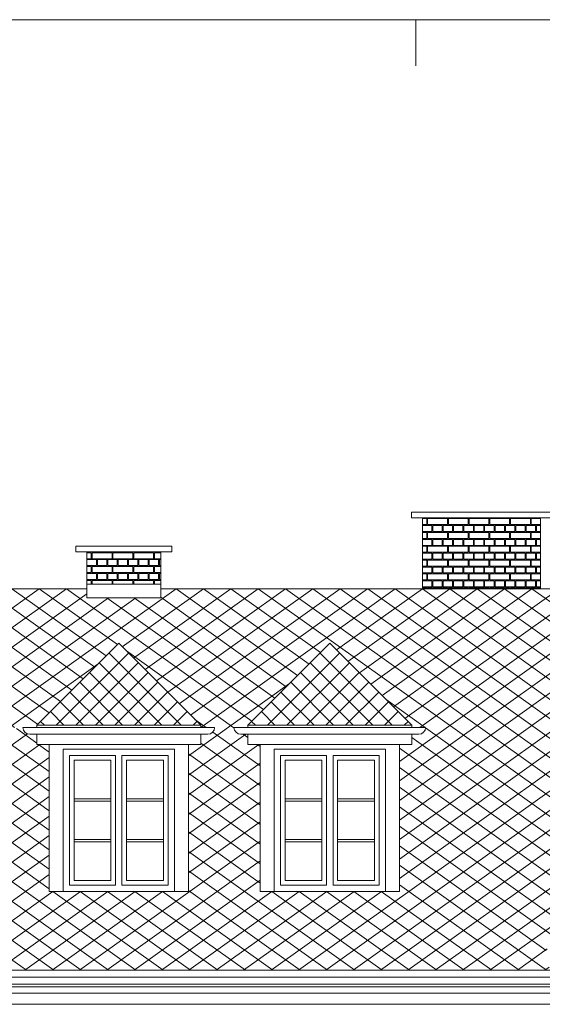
# Model space of a CAD drawing. Extents: x -394022 to -71759, y -12022 to 18278.
# Tile 85 of 91: x -94059 to -88388, y 7588 to 18278. Entities that reach past the tile are written whole.
import ezdxf

# ---------------------------------------------------------------- set-up
doc = ezdxf.new("R2010")
doc.units = 0
doc.header["$MEASUREMENT"] = 0
doc.layers.add('Arch kolorystyka_Nr_Pióra__114', color=7, linetype='Continuous', lineweight=13, true_color=0xf1d696)
doc.layers.add('arch wypelnienia_Nr_Pióra__2', color=7, linetype='Continuous', lineweight=13, true_color=0x7f7f7f)
for name, color, linetype, lineweight in [('ARCH TABELA_Nr_Pióra__21', 7, 'Continuous', 13), ('INWENT DACH_Nr_Pióra__21', 7, 'Continuous', 13), ('INWENT ODWODNIENIE_Nr_Pióra__5', 7, 'Continuous', 13), ('INWENT. OKNA_Nr_Pióra__21', 7, 'Continuous', 13), ('INWENT.ŚCIANY_Nr_Pióra__21', 7, 'Continuous', 13)]:
    doc.layers.add(name, color=color, linetype=linetype, lineweight=lineweight)

# ---------------------------------------------------------------- blocks, each defined once
blk = doc.blocks.new('*X10')
at = {"layer": 'Arch kolorystyka_Nr_Pióra__114', "linetype": 'Continuous'}
for p, q in [((-89642, 12861), (-89689, 12861)), ((-89642, 12796), (-89642, 12861)), ((-89417, 12861), (-89632, 12861)), ((-89632, 12796), (-89632, 12861)), ((-89417, 12796), (-89417, 12861)), ((-89192, 12861), (-89407, 12861)), ((-89407, 12796), (-89407, 12861)), ((-89192, 12796), (-89192, 12861)), ((-88967, 12861), (-89182, 12861)), ((-89182, 12796), (-89182, 12861)), ((-88967, 12796), (-88967, 12861)), ((-88742, 12861), (-88957, 12861)), ((-88957, 12796), (-88957, 12861)), ((-88742, 12796), (-88742, 12861)), ((-88517, 12861), (-88732, 12861)), ((-88732, 12796), (-88732, 12861)), ((-88517, 12796), (-88517, 12861)), ((-88409, 12861), (-88507, 12861)), ((-88507, 12796), (-88507, 12861)), ((-89689, 12796), (-89642, 12796)), ((-89689, 12786), (-89689, 12721)), ((-89689, 12786), (-89586, 12786)), ((-89632, 12796), (-89417, 12796)), ((-89586, 12786), (-89586, 12721)), ((-89576, 12786), (-89576, 12721)), ((-89576, 12786), (-89474, 12786)), ((-89474, 12786), (-89474, 12721)), ((-89464, 12786), (-89464, 12721)), ((-89464, 12786), (-89361, 12786)), ((-89407, 12796), (-89192, 12796)), ((-89361, 12786), (-89361, 12721)), ((-89351, 12786), (-89351, 12721)), ((-89351, 12786), (-89249, 12786)), ((-89249, 12786), (-89249, 12721)), ((-89239, 12786), (-89239, 12721)), ((-89239, 12786), (-89136, 12786)), ((-89182, 12796), (-88967, 12796)), ((-89136, 12786), (-89136, 12721)), ((-89126, 12786), (-89126, 12721)), ((-89126, 12786), (-89024, 12786)), ((-89024, 12786), (-89024, 12721)), ((-89014, 12786), (-89014, 12721)), ((-89014, 12786), (-88911, 12786)), ((-88957, 12796), (-88742, 12796)), ((-88911, 12786), (-88911, 12721)), ((-88901, 12786), (-88901, 12721)), ((-88901, 12786), (-88799, 12786)), ((-88799, 12786), (-88799, 12721)), ((-88789, 12786), (-88789, 12721)), ((-88789, 12786), (-88686, 12786)), ((-88732, 12796), (-88517, 12796)), ((-88686, 12786), (-88686, 12721)), ((-88676, 12786), (-88676, 12721)), ((-88676, 12786), (-88574, 12786)), ((-88574, 12786), (-88574, 12721)), ((-88564, 12786), (-88564, 12721)), ((-88564, 12786), (-88461, 12786)), ((-88507, 12796), (-88409, 12796)), ((-88461, 12786), (-88461, 12721)), ((-88451, 12786), (-88451, 12721)), ((-88451, 12786), (-88409, 12786)), ((-89689, 12721), (-89586, 12721)), ((-89642, 12711), (-89689, 12711)), ((-89689, 12646), (-89642, 12646)), ((-89689, 12636), (-89689, 12571)), ((-89689, 12636), (-89586, 12636)), ((-89642, 12646), (-89642, 12711)), ((-89417, 12711), (-89632, 12711)), ((-89632, 12646), (-89632, 12711)), ((-89632, 12646), (-89417, 12646)), ((-89586, 12636), (-89586, 12571)), ((-89576, 12721), (-89474, 12721)), ((-89576, 12636), (-89576, 12571)), ((-89576, 12636), (-89474, 12636)), ((-89474, 12636), (-89474, 12571)), ((-89464, 12721), (-89361, 12721)), ((-89464, 12636), (-89464, 12571)), ((-89464, 12636), (-89361, 12636)), ((-89417, 12646), (-89417, 12711)), ((-89192, 12711), (-89407, 12711)), ((-89407, 12646), (-89407, 12711)), ((-89407, 12646), (-89192, 12646)), ((-89361, 12636), (-89361, 12571)), ((-89351, 12721), (-89249, 12721)), ((-89351, 12636), (-89351, 12571)), ((-89351, 12636), (-89249, 12636)), ((-89249, 12636), (-89249, 12571)), ((-89239, 12721), (-89136, 12721)), ((-89239, 12636), (-89239, 12571)), ((-89239, 12636), (-89136, 12636)), ((-89192, 12646), (-89192, 12711)), ((-88967, 12711), (-89182, 12711)), ((-89182, 12646), (-89182, 12711)), ((-89182, 12646), (-88967, 12646)), ((-89136, 12636), (-89136, 12571)), ((-89126, 12721), (-89024, 12721)), ((-89126, 12636), (-89126, 12571)), ((-89126, 12636), (-89024, 12636)), ((-89024, 12636), (-89024, 12571)), ((-89014, 12721), (-88911, 12721)), ((-89014, 12636), (-89014, 12571)), ((-89014, 12636), (-88911, 12636)), ((-88967, 12646), (-88967, 12711)), ((-88742, 12711), (-88957, 12711)), ((-88957, 12646), (-88957, 12711)), ((-88957, 12646), (-88742, 12646)), ((-88911, 12636), (-88911, 12571)), ((-88901, 12721), (-88799, 12721)), ((-88901, 12636), (-88901, 12571)), ((-88901, 12636), (-88799, 12636)), ((-88799, 12636), (-88799, 12571)), ((-88789, 12721), (-88686, 12721)), ((-88789, 12636), (-88789, 12571)), ((-88789, 12636), (-88686, 12636)), ((-88742, 12646), (-88742, 12711)), ((-88517, 12711), (-88732, 12711)), ((-88732, 12646), (-88732, 12711)), ((-88732, 12646), (-88517, 12646)), ((-88686, 12636), (-88686, 12571)), ((-88676, 12721), (-88574, 12721)), ((-88676, 12636), (-88676, 12571)), ((-88676, 12636), (-88574, 12636)), ((-88574, 12636), (-88574, 12571)), ((-88564, 12721), (-88461, 12721)), ((-88564, 12636), (-88564, 12571)), ((-88564, 12636), (-88461, 12636)), ((-88517, 12646), (-88517, 12711)), ((-88409, 12711), (-88507, 12711)), ((-88507, 12646), (-88507, 12711)), ((-88507, 12646), (-88409, 12646)), ((-88461, 12636), (-88461, 12571)), ((-88451, 12721), (-88409, 12721)), ((-88451, 12636), (-88451, 12571)), ((-88451, 12636), (-88409, 12636)), ((-89689, 12571), (-89586, 12571)), ((-89642, 12561), (-89689, 12561)), ((-89642, 12496), (-89642, 12561)), ((-89417, 12561), (-89632, 12561)), ((-89632, 12496), (-89632, 12561)), ((-89576, 12571), (-89474, 12571)), ((-89464, 12571), (-89361, 12571)), ((-89417, 12496), (-89417, 12561)), ((-89192, 12561), (-89407, 12561)), ((-89407, 12496), (-89407, 12561)), ((-89351, 12571), (-89249, 12571)), ((-89239, 12571), (-89136, 12571)), ((-89192, 12496), (-89192, 12561)), ((-88967, 12561), (-89182, 12561)), ((-89182, 12496), (-89182, 12561)), ((-89126, 12571), (-89024, 12571)), ((-89014, 12571), (-88911, 12571)), ((-88967, 12496), (-88967, 12561)), ((-88742, 12561), (-88957, 12561)), ((-88957, 12496), (-88957, 12561)), ((-88901, 12571), (-88799, 12571)), ((-88789, 12571), (-88686, 12571)), ((-88742, 12496), (-88742, 12561)), ((-88517, 12561), (-88732, 12561)), ((-88732, 12496), (-88732, 12561)), ((-88676, 12571), (-88574, 12571)), ((-88564, 12571), (-88461, 12571)), ((-88517, 12496), (-88517, 12561)), ((-88409, 12561), (-88507, 12561)), ((-88507, 12496), (-88507, 12561)), ((-88451, 12571), (-88409, 12571)), ((-89689, 12496), (-89642, 12496)), ((-89689, 12486), (-89689, 12421)), ((-89689, 12486), (-89586, 12486)), ((-89689, 12421), (-89586, 12421)), ((-89642, 12411), (-89689, 12411)), ((-89642, 12346), (-89642, 12411)), ((-89632, 12496), (-89417, 12496)), ((-89417, 12411), (-89632, 12411)), ((-89632, 12346), (-89632, 12411)), ((-89586, 12486), (-89586, 12421)), ((-89576, 12486), (-89576, 12421)), ((-89576, 12486), (-89474, 12486)), ((-89576, 12421), (-89474, 12421)), ((-89474, 12486), (-89474, 12421)), ((-89464, 12486), (-89464, 12421)), ((-89464, 12486), (-89361, 12486)), ((-89464, 12421), (-89361, 12421)), ((-89417, 12346), (-89417, 12411)), ((-89407, 12496), (-89192, 12496)), ((-89192, 12411), (-89407, 12411)), ((-89407, 12346), (-89407, 12411)), ((-89361, 12486), (-89361, 12421)), ((-89351, 12486), (-89351, 12421)), ((-89351, 12486), (-89249, 12486)), ((-89351, 12421), (-89249, 12421)), ((-89249, 12486), (-89249, 12421)), ((-89239, 12486), (-89239, 12421)), ((-89239, 12486), (-89136, 12486)), ((-89239, 12421), (-89136, 12421)), ((-89192, 12346), (-89192, 12411)), ((-89182, 12496), (-88967, 12496)), ((-88967, 12411), (-89182, 12411)), ((-89182, 12346), (-89182, 12411)), ((-89136, 12486), (-89136, 12421)), ((-89126, 12486), (-89126, 12421)), ((-89126, 12486), (-89024, 12486)), ((-89126, 12421), (-89024, 12421)), ((-89024, 12486), (-89024, 12421)), ((-89014, 12486), (-89014, 12421)), ((-89014, 12486), (-88911, 12486)), ((-89014, 12421), (-88911, 12421)), ((-88967, 12346), (-88967, 12411)), ((-88957, 12496), (-88742, 12496)), ((-88742, 12411), (-88957, 12411)), ((-88957, 12346), (-88957, 12411)), ((-88911, 12486), (-88911, 12421)), ((-88901, 12486), (-88901, 12421)), ((-88901, 12486), (-88799, 12486)), ((-88901, 12421), (-88799, 12421)), ((-88799, 12486), (-88799, 12421)), ((-88789, 12486), (-88789, 12421)), ((-88789, 12486), (-88686, 12486)), ((-88789, 12421), (-88686, 12421)), ((-88742, 12346), (-88742, 12411)), ((-88732, 12496), (-88517, 12496)), ((-88517, 12411), (-88732, 12411)), ((-88732, 12346), (-88732, 12411)), ((-88686, 12486), (-88686, 12421)), ((-88676, 12486), (-88676, 12421)), ((-88676, 12486), (-88574, 12486)), ((-88676, 12421), (-88574, 12421)), ((-88574, 12486), (-88574, 12421)), ((-88564, 12486), (-88564, 12421)), ((-88564, 12486), (-88461, 12486)), ((-88564, 12421), (-88461, 12421)), ((-88517, 12346), (-88517, 12411)), ((-88507, 12496), (-88409, 12496)), ((-88409, 12411), (-88507, 12411)), ((-88507, 12346), (-88507, 12411)), ((-88461, 12486), (-88461, 12421)), ((-88451, 12486), (-88451, 12421)), ((-88451, 12486), (-88409, 12486)), ((-88451, 12421), (-88409, 12421)), ((-89689, 12346), (-89642, 12346)), ((-89689, 12336), (-89689, 12271)), ((-89689, 12336), (-89586, 12336)), ((-89632, 12346), (-89417, 12346)), ((-89586, 12336), (-89586, 12271)), ((-89576, 12336), (-89576, 12271)), ((-89576, 12336), (-89474, 12336)), ((-89474, 12336), (-89474, 12271)), ((-89464, 12336), (-89464, 12271)), ((-89464, 12336), (-89361, 12336)), ((-89407, 12346), (-89192, 12346)), ((-89361, 12336), (-89361, 12271)), ((-89351, 12336), (-89351, 12271)), ((-89351, 12336), (-89249, 12336)), ((-89249, 12336), (-89249, 12271)), ((-89239, 12336), (-89239, 12271)), ((-89239, 12336), (-89136, 12336)), ((-89182, 12346), (-88967, 12346)), ((-89136, 12336), (-89136, 12271)), ((-89126, 12336), (-89126, 12271)), ((-89126, 12336), (-89024, 12336)), ((-89024, 12336), (-89024, 12271)), ((-89014, 12336), (-89014, 12271)), ((-89014, 12336), (-88911, 12336)), ((-88957, 12346), (-88742, 12346)), ((-88911, 12336), (-88911, 12271)), ((-88901, 12336), (-88901, 12271)), ((-88901, 12336), (-88799, 12336)), ((-88799, 12336), (-88799, 12271)), ((-88789, 12336), (-88789, 12271)), ((-88789, 12336), (-88686, 12336)), ((-88732, 12346), (-88517, 12346)), ((-88686, 12336), (-88686, 12271)), ((-88676, 12336), (-88676, 12271)), ((-88676, 12336), (-88574, 12336)), ((-88574, 12336), (-88574, 12271)), ((-88564, 12336), (-88564, 12271)), ((-88564, 12336), (-88461, 12336)), ((-88507, 12346), (-88409, 12346)), ((-88461, 12336), (-88461, 12271)), ((-88451, 12336), (-88451, 12271)), ((-88451, 12336), (-88409, 12336)), ((-89689, 12271), (-89586, 12271)), ((-89642, 12261), (-89689, 12261)), ((-89689, 12196), (-89642, 12196)), ((-89642, 12196), (-89642, 12261)), ((-89417, 12261), (-89632, 12261)), ((-89632, 12196), (-89632, 12261)), ((-89632, 12196), (-89417, 12196)), ((-89576, 12271), (-89474, 12271)), ((-89464, 12271), (-89361, 12271)), ((-89417, 12196), (-89417, 12261)), ((-89192, 12261), (-89407, 12261)), ((-89407, 12196), (-89407, 12261)), ((-89407, 12196), (-89192, 12196)), ((-89351, 12271), (-89249, 12271)), ((-89239, 12271), (-89136, 12271)), ((-89192, 12196), (-89192, 12261)), ((-88967, 12261), (-89182, 12261)), ((-89182, 12196), (-89182, 12261)), ((-89182, 12196), (-88967, 12196)), ((-89126, 12271), (-89024, 12271)), ((-89014, 12271), (-88911, 12271)), ((-88967, 12196), (-88967, 12261)), ((-88742, 12261), (-88957, 12261)), ((-88957, 12196), (-88957, 12261)), ((-88957, 12196), (-88742, 12196)), ((-88901, 12271), (-88799, 12271)), ((-88789, 12271), (-88686, 12271)), ((-88742, 12196), (-88742, 12261)), ((-88517, 12261), (-88732, 12261)), ((-88732, 12196), (-88732, 12261)), ((-88732, 12196), (-88517, 12196)), ((-88676, 12271), (-88574, 12271)), ((-88564, 12271), (-88461, 12271)), ((-88517, 12196), (-88517, 12261)), ((-88409, 12261), (-88507, 12261)), ((-88507, 12196), (-88507, 12261)), ((-88507, 12196), (-88409, 12196)), ((-88451, 12271), (-88409, 12271)), ((-89689, 12186), (-89689, 12121)), ((-89689, 12186), (-89586, 12186)), ((-89689, 12121), (-89586, 12121)), ((-89642, 12111), (-89689, 12111)), ((-89642, 12101), (-89642, 12111)), ((-89417, 12111), (-89632, 12111)), ((-89632, 12101), (-89632, 12111)), ((-89586, 12186), (-89586, 12121)), ((-89576, 12186), (-89576, 12121)), ((-89576, 12186), (-89474, 12186)), ((-89576, 12121), (-89474, 12121)), ((-89474, 12186), (-89474, 12121)), ((-89464, 12186), (-89464, 12121)), ((-89464, 12186), (-89361, 12186)), ((-89464, 12121), (-89361, 12121)), ((-89417, 12101), (-89417, 12111)), ((-89192, 12111), (-89407, 12111)), ((-89407, 12101), (-89407, 12111)), ((-89361, 12186), (-89361, 12121)), ((-89351, 12186), (-89351, 12121)), ((-89351, 12186), (-89249, 12186)), ((-89351, 12121), (-89249, 12121)), ((-89249, 12186), (-89249, 12121)), ((-89239, 12186), (-89239, 12121)), ((-89239, 12186), (-89136, 12186)), ((-89239, 12121), (-89136, 12121)), ((-89192, 12101), (-89192, 12111)), ((-88967, 12111), (-89182, 12111)), ((-89182, 12101), (-89182, 12111)), ((-89136, 12186), (-89136, 12121)), ((-89126, 12186), (-89126, 12121)), ((-89126, 12186), (-89024, 12186)), ((-89126, 12121), (-89024, 12121)), ((-89024, 12186), (-89024, 12121)), ((-89014, 12186), (-89014, 12121)), ((-89014, 12186), (-88911, 12186)), ((-89014, 12121), (-88911, 12121)), ((-88967, 12101), (-88967, 12111)), ((-88742, 12111), (-88957, 12111)), ((-88957, 12101), (-88957, 12111)), ((-88911, 12186), (-88911, 12121)), ((-88901, 12186), (-88901, 12121)), ((-88901, 12186), (-88799, 12186)), ((-88901, 12121), (-88799, 12121)), ((-88799, 12186), (-88799, 12121)), ((-88789, 12186), (-88789, 12121)), ((-88789, 12186), (-88686, 12186)), ((-88789, 12121), (-88686, 12121)), ((-88742, 12101), (-88742, 12111)), ((-88517, 12111), (-88732, 12111)), ((-88732, 12101), (-88732, 12111)), ((-88686, 12186), (-88686, 12121)), ((-88676, 12186), (-88676, 12121)), ((-88676, 12186), (-88574, 12186)), ((-88676, 12121), (-88574, 12121)), ((-88574, 12186), (-88574, 12121)), ((-88564, 12186), (-88564, 12121)), ((-88564, 12186), (-88461, 12186)), ((-88564, 12121), (-88461, 12121)), ((-88517, 12101), (-88517, 12111)), ((-88409, 12111), (-88507, 12111)), ((-88507, 12101), (-88507, 12111)), ((-88461, 12186), (-88461, 12121)), ((-88451, 12186), (-88451, 12121)), ((-88451, 12186), (-88409, 12186)), ((-88451, 12121), (-88409, 12121))]:
    blk.add_line(p, q, dxfattribs=at)
blk = doc.blocks.new('Wypełnienie_5')
at = {"layer": 'Arch kolorystyka_Nr_Pióra__114', "linetype": 'Continuous'}
blk.add_blockref('*X10', (0, 0), dxfattribs=at)
blk = doc.blocks.new('*X14')
at = {"layer": 'Arch kolorystyka_Nr_Pióra__114', "linetype": 'Continuous'}
for p, q in [((-93282, 12491), (-93329, 12491)), ((-93329, 12426), (-93282, 12426)), ((-93329, 12416), (-93329, 12351)), ((-93329, 12416), (-93226, 12416)), ((-93282, 12426), (-93282, 12491)), ((-93057, 12491), (-93272, 12491)), ((-93272, 12426), (-93272, 12491)), ((-93272, 12426), (-93057, 12426)), ((-93226, 12416), (-93226, 12351)), ((-93216, 12416), (-93216, 12351)), ((-93216, 12416), (-93114, 12416)), ((-93114, 12416), (-93114, 12351)), ((-93104, 12416), (-93104, 12351)), ((-93104, 12416), (-93001, 12416)), ((-93057, 12426), (-93057, 12491)), ((-92832, 12491), (-93047, 12491)), ((-93047, 12426), (-93047, 12491)), ((-93047, 12426), (-92832, 12426)), ((-93001, 12416), (-93001, 12351)), ((-92991, 12416), (-92991, 12351)), ((-92991, 12416), (-92889, 12416)), ((-92889, 12416), (-92889, 12351)), ((-92879, 12416), (-92879, 12351)), ((-92879, 12416), (-92776, 12416)), ((-92832, 12426), (-92832, 12491)), ((-92607, 12491), (-92822, 12491)), ((-92822, 12426), (-92822, 12491)), ((-92822, 12426), (-92607, 12426)), ((-92776, 12416), (-92776, 12351)), ((-92766, 12416), (-92766, 12351)), ((-92766, 12416), (-92664, 12416)), ((-92664, 12416), (-92664, 12351)), ((-92654, 12416), (-92654, 12351)), ((-92654, 12416), (-92551, 12416)), ((-92607, 12426), (-92607, 12491)), ((-92529, 12491), (-92597, 12491)), ((-92597, 12426), (-92597, 12491)), ((-92597, 12426), (-92529, 12426)), ((-92551, 12416), (-92551, 12351)), ((-92541, 12416), (-92541, 12351)), ((-92541, 12416), (-92529, 12416)), ((-93329, 12351), (-93226, 12351)), ((-93282, 12341), (-93329, 12341)), ((-93282, 12276), (-93282, 12341)), ((-93057, 12341), (-93272, 12341)), ((-93272, 12276), (-93272, 12341)), ((-93216, 12351), (-93114, 12351)), ((-93104, 12351), (-93001, 12351)), ((-93057, 12276), (-93057, 12341)), ((-92832, 12341), (-93047, 12341)), ((-93047, 12276), (-93047, 12341)), ((-92991, 12351), (-92889, 12351)), ((-92879, 12351), (-92776, 12351)), ((-92832, 12276), (-92832, 12341)), ((-92607, 12341), (-92822, 12341)), ((-92822, 12276), (-92822, 12341)), ((-92766, 12351), (-92664, 12351)), ((-92654, 12351), (-92551, 12351)), ((-92607, 12276), (-92607, 12341)), ((-92529, 12341), (-92597, 12341)), ((-92597, 12276), (-92597, 12341)), ((-92541, 12351), (-92529, 12351)), ((-93329, 12276), (-93282, 12276)), ((-93329, 12266), (-93329, 12201)), ((-93329, 12266), (-93226, 12266)), ((-93329, 12201), (-93226, 12201)), ((-93282, 12191), (-93329, 12191)), ((-93282, 12151), (-93282, 12191)), ((-93272, 12276), (-93057, 12276)), ((-93057, 12191), (-93272, 12191)), ((-93272, 12151), (-93272, 12191)), ((-93226, 12266), (-93226, 12201)), ((-93216, 12266), (-93216, 12201)), ((-93216, 12266), (-93114, 12266)), ((-93216, 12201), (-93114, 12201)), ((-93114, 12266), (-93114, 12201)), ((-93104, 12266), (-93104, 12201)), ((-93104, 12266), (-93001, 12266)), ((-93104, 12201), (-93001, 12201)), ((-93057, 12151), (-93057, 12191)), ((-93047, 12276), (-92832, 12276)), ((-92832, 12191), (-93047, 12191)), ((-93047, 12151), (-93047, 12191)), ((-93001, 12266), (-93001, 12201)), ((-92991, 12266), (-92991, 12201)), ((-92991, 12266), (-92889, 12266)), ((-92991, 12201), (-92889, 12201)), ((-92889, 12266), (-92889, 12201)), ((-92879, 12266), (-92879, 12201)), ((-92879, 12266), (-92776, 12266)), ((-92879, 12201), (-92776, 12201)), ((-92832, 12151), (-92832, 12191)), ((-92822, 12276), (-92607, 12276)), ((-92607, 12191), (-92822, 12191)), ((-92822, 12151), (-92822, 12191)), ((-92776, 12266), (-92776, 12201)), ((-92766, 12266), (-92766, 12201)), ((-92766, 12266), (-92664, 12266)), ((-92766, 12201), (-92664, 12201)), ((-92664, 12266), (-92664, 12201)), ((-92654, 12266), (-92654, 12201)), ((-92654, 12266), (-92551, 12266)), ((-92654, 12201), (-92551, 12201)), ((-92607, 12151), (-92607, 12191)), ((-92597, 12276), (-92529, 12276)), ((-92529, 12191), (-92597, 12191)), ((-92597, 12151), (-92597, 12191)), ((-92551, 12266), (-92551, 12201)), ((-92541, 12266), (-92541, 12201)), ((-92541, 12266), (-92529, 12266)), ((-92541, 12201), (-92529, 12201))]:
    blk.add_line(p, q, dxfattribs=at)
blk = doc.blocks.new('Wypełnienie_7')
at = {"layer": 'Arch kolorystyka_Nr_Pióra__114', "linetype": 'Continuous'}
blk.add_blockref('*X14', (0, 0), dxfattribs=at)

msp = doc.modelspace()

# ---------------------------------------------------------------- hatches: boundary and pattern name
at = {"layer": 'arch wypelnienia_Nr_Pióra__2', "linetype": 'Continuous'}
h = msp.add_hatch(dxfattribs=at)
h.set_pattern_fill('Concrete_Block', color=256, style=0, pattern_type=2)
h.set_pattern_definition([(35.5377, (-95628.74, 12100.65), (-148.4924, 106.066), []), (144.4623, (-95628.74, 12100.65), (148.4924, 106.066), [])])
h.paths.add_polyline_path([(-106568.7, 12100.6), (-106568.7, 11203.2), (-106263.7, 11508.2), (-105373.7, 10618.2), (-105373.7, 10594.7), (-105223.7, 10594.7, -0.4118753), (-105298.7, 10520.3), (-105373.7, 10520.3), (-105373.7, 10408.2), (-105508.7, 10408.2), (-105508.7, 9324.8), (-104758.7, 8894.3), (-104758.7, 10408.2), (-104893.7, 10408.2), (-104893.7, 10520.3), (-104968.7, 10520.3, -0.4118753), (-105043.7, 10594.7), (-104893.7, 10594.7), (-104893.7, 10595.3), (-104893.7, 10618.2), (-104003.7, 11508.2), (-103113.7, 10618.2), (-103113.7, 10595.3), (-102963.7, 10595.3, -0.4142136), (-103038.7, 10520.3), (-103113.7, 10520.3), (-103113.7, 10408.2), (-103248.7, 10408.2), (-103248.7, 8813.2), (-104617.4, 8813.2), (-104608.7, 8808.2), (-99138.7, 8808.2), (-99138.7, 8778.2), (-99168.7, 8778.2), (-99168.7, 8708.2), (-99268.7, 8708.2), (-99268.7, 8588.2), (-99368.7, 8588.2), (-99368.7, 8488.2), (-99468.7, 8488.2), (-99468.7, 7957.6), (-88298.7, 7957.6), (-88298.7, 7993.2), (-88318.7, 7993.2), (-88318.7, 8023.2), (-88338.7, 8023.2), (-88338.7, 8053.2), (-88358.7, 8053.2), (-88358.7, 8075), (-88367.1, 8075), (-88367.1, 8145.4), (-87898.7, 8765), (-87898.7, 10653.2), (-88098.7, 10653.2), (-88098.7, 10793.4), (-88173.7, 10793.4, -0.4062368), (-88248.7, 10868.4), (-88098.7, 10869), (-86394.4, 12100.6), (-86948.7, 12100.6), (-86948.7, 11774.4), (-88138.7, 11774.4), (-88138.7, 12100.6), (-92528.7, 12100.6), (-92528.7, 12000.6), (-93328.7, 12000.6), (-93328.7, 12100.6), (-95628.7, 12100.6), (-95628.7, 11013.2), (-95133.7, 11508.2), (-94243.7, 10618.2), (-94243.7, 10594.7), (-94093.7, 10595.3, -0.4142136), (-94168.7, 10520.3), (-94243.7, 10520.3), (-94243.7, 10408.2), (-94378.7, 10408.2), (-94378.7, 8813.2), (-95888.7, 8813.2), (-95888.7, 10408.2), (-96023.7, 10408.2), (-96023.7, 10520.3), (-96098.7, 10520.3, -0.4118753), (-96173.7, 10594.7), (-96023.7, 10594.7), (-96023.7, 10595.3), (-96023.7, 10618.2), (-95703.8, 10938.1), (-96268.7, 10938.1), (-96268.7, 12100.6)], flags=0)
h.paths.add_polyline_path([(-91658.7, 10520.3, -0.4118753), (-91733.7, 10594.7), (-91583.7, 10594.7), (-91583.7, 10618.2), (-90693.7, 11508.2), (-89803.7, 10618.2), (-89803.7, 10594.7), (-89653.7, 10594.7, -0.4118753), (-89728.7, 10520.3), (-89803.7, 10520.3), (-89803.7, 10408.2), (-89938.7, 10408.2), (-89938.7, 8813.2), (-90088.7, 8813.2), (-91298.7, 8813.2), (-91448.7, 8813.2), (-91448.7, 10408.2), (-91583.7, 10408.2), (-91583.7, 10520.3)], flags=0)
h.paths.add_polyline_path([(-93948.7, 10520.3, -0.4118753), (-94023.7, 10594.7), (-93873.7, 10594.7), (-93873.7, 10618.2), (-92983.7, 11508.2), (-92093.7, 10618.2), (-92093.7, 10594.7), (-91943.7, 10594.7, -0.4118753), (-92018.7, 10520.3), (-92093.7, 10520.3), (-92093.7, 10408.2), (-92228.7, 10408.2), (-92228.7, 8813.2), (-92378.7, 8813.2), (-93588.7, 8813.2), (-93738.7, 8813.2), (-93738.7, 10408.2), (-93873.7, 10408.2), (-93873.7, 10520.3)], flags=0)
h.paths.add_polyline_path([(-98743.7, 10594.7), (-98593.7, 10594.7), (-98593.7, 10595.3), (-98593.7, 10618.2), (-97703.7, 11508.2), (-96813.7, 10618.2), (-96813.7, 10595.3), (-96663.7, 10595.3, -0.4142136), (-96738.7, 10520.3), (-96813.7, 10520.3), (-96813.7, 10408.2), (-96948.7, 10408.2), (-96948.7, 8813.2), (-98458.7, 8813.2), (-98458.7, 10408.2), (-98593.7, 10408.2), (-98593.7, 10520.3), (-98668.7, 10520.3, -0.4118753)], flags=0)
h.paths.add_polyline_path([(-102778.7, 10520.3, -0.4118753), (-102853.7, 10594.7), (-102703.7, 10594.7), (-102703.7, 10595.3), (-102703.7, 10618.2), (-101813.7, 11508.2), (-100923.7, 10618.2), (-100923.7, 10595.3), (-100773.7, 10595.3, -0.4142136), (-100848.7, 10520.3), (-100923.7, 10520.3), (-100923.7, 10408.2), (-101058.7, 10408.2), (-101058.7, 8813.2), (-102568.7, 8813.2), (-102568.7, 10408.2), (-102703.7, 10408.2), (-102703.7, 10520.3)], flags=0)
h = msp.add_hatch(dxfattribs=at)
h.set_pattern_fill('Concrete_Block', color=256, style=0, pattern_type=2)
h.set_pattern_definition([(45, (-92983.74, 11508.18), (-106.066, 106.066), []), (135, (-92983.74, 11508.18), (106.066, 106.066), [])])
h.paths.add_polyline_path([(-92093.7, 10618.2), (-92983.7, 11508.2), (-93873.7, 10618.2)], flags=0)
h = msp.add_hatch(dxfattribs=at)
h.set_pattern_fill('Concrete_Block', color=256, style=0, pattern_type=2)
h.set_pattern_definition([(45, (-90693.74, 11508.18), (-106.066, 106.066), []), (135, (-90693.74, 11508.18), (106.066, 106.066), [])])
h.paths.add_polyline_path([(-89803.7, 10618.2), (-90693.7, 11508.2), (-91583.7, 10618.2)], flags=0)

# ---------------------------------------------------------------- linework, layer by layer
at = {"layer": 'ARCH TABELA_Nr_Pióra__21', "linetype": 'Continuous'}
for p, q in [((-128758.7, 18278.4), (-71758.7, 18278.4)), ((-89758.7, 17778.4), (-89758.7, 18278.4)), ((-89758.7, 17778.4), (-89758.7, 18278.4)), ((-89758.7, 17778.4), (-89758.7, 18278.4))]:
    msp.add_line(p, q, dxfattribs=at)
at = {"layer": 'INWENT DACH_Nr_Pióra__21', "linetype": 'Continuous'}
for p, q in [((-89808.7, 12930.6), (-89808.7, 12870.6)), ((-89808.7, 12930.6), (-88288.7, 12930.6)), ((-89808.7, 12870.6), (-88288.7, 12870.6)), ((-95628.7, 12100.6), (-93328.7, 12100.6)), ((-92528.7, 12100.6), (-88138.7, 12100.6)), ((-93873.7, 10618.2), (-92983.7, 11508.2)), ((-92093.7, 10618.2), (-92983.7, 11508.2)), ((-91583.7, 10618.2), (-90693.7, 11508.2)), ((-89803.7, 10618.2), (-90693.7, 11508.2)), ((-93873.7, 10618.2), (-92093.7, 10618.2)), ((-93873.7, 10594.7), (-93873.7, 10618.2)), ((-92093.7, 10594.7), (-92093.7, 10618.2)), ((-91583.7, 10618.2), (-89803.7, 10618.2)), ((-91583.7, 10594.7), (-91583.7, 10618.2)), ((-89803.7, 10594.7), (-89803.7, 10618.2)), ((-93873.7, 10408.2), (-93873.7, 10520.3)), ((-92093.7, 10408.2), (-92093.7, 10520.3)), ((-91583.7, 10408.2), (-91583.7, 10520.3)), ((-89803.7, 10408.2), (-89803.7, 10520.3)), ((-93873.7, 10408.2), (-92093.7, 10408.2)), ((-91583.7, 10408.2), (-89803.7, 10408.2))]:
    msp.add_line(p, q, dxfattribs=at)
at = {"layer": 'INWENT ODWODNIENIE_Nr_Pióra__5', "linetype": 'Continuous'}
for p, q in [((-94023.7, 10594.7), (-91943.7, 10594.7)), ((-91733.7, 10594.7), (-89653.7, 10594.7)), ((-92018.7, 10520.3), (-93948.7, 10520.3)), ((-89728.7, 10520.3), (-91658.7, 10520.3)), ((-99468.7, 7957.6), (-88298.7, 7957.6)), ((-99333.7, 7882.6), (-88298.7, 7882.6))]:
    msp.add_line(p, q, dxfattribs=at)
for centre, start, end in [((-93948.7, 10595.3), 180.45779, 270), ((-92018.7, 10595.3), 270, 0), ((-91658.7, 10595.3), 180.45779, 270), ((-89728.7, 10595.3), 270, 0)]:
    msp.add_arc(centre, 75, start, end, dxfattribs=at)
at = {"layer": 'INWENT. OKNA_Nr_Pióra__21', "linetype": 'Continuous'}
for p, q in [((-93518.7, 10288.2), (-93018.7, 10288.2)), ((-93518.7, 8883.2), (-93518.7, 10288.2)), ((-93018.7, 8883.2), (-93018.7, 10288.2)), ((-92948.7, 8883.2), (-92948.7, 10288.2)), ((-92948.7, 10288.2), (-92448.7, 10288.2)), ((-92448.7, 8883.2), (-92448.7, 10288.2)), ((-91228.7, 10288.2), (-90728.7, 10288.2)), ((-91228.7, 8883.2), (-91228.7, 10288.2)), ((-90728.7, 8883.2), (-90728.7, 10288.2)), ((-90658.7, 8883.2), (-90658.7, 10288.2)), ((-90658.7, 10288.2), (-90158.7, 10288.2)), ((-90158.7, 8883.2), (-90158.7, 10288.2)), ((-93468.7, 10238.2), (-93068.7, 10238.2)), ((-93468.7, 8933.2), (-93468.7, 10238.2)), ((-93068.7, 8933.2), (-93068.7, 10238.2)), ((-92898.7, 10238.2), (-92498.7, 10238.2)), ((-92898.7, 8933.2), (-92898.7, 10238.2)), ((-92498.7, 8933.2), (-92498.7, 10238.2)), ((-91178.7, 10238.2), (-90778.7, 10238.2)), ((-91178.7, 8933.2), (-91178.7, 10238.2)), ((-90778.7, 8933.2), (-90778.7, 10238.2)), ((-90608.7, 10238.2), (-90208.7, 10238.2)), ((-90608.7, 8933.2), (-90608.7, 10238.2)), ((-90208.7, 8933.2), (-90208.7, 10238.2)), ((-93468.7, 9820.6), (-93068.7, 9820.6)), ((-93468.7, 9794.6), (-93068.7, 9794.6)), ((-92898.7, 9820.6), (-92498.7, 9820.6)), ((-92898.7, 9794.6), (-92498.7, 9794.6)), ((-91178.7, 9820.6), (-90778.7, 9820.6)), ((-91178.7, 9794.6), (-90778.7, 9794.6)), ((-90608.7, 9820.6), (-90208.7, 9820.6)), ((-90608.7, 9794.6), (-90208.7, 9794.6)), ((-93468.7, 9376.8), (-93068.7, 9376.8)), ((-93468.7, 9350.8), (-93068.7, 9350.8)), ((-92898.7, 9376.8), (-92498.7, 9376.8)), ((-92898.7, 9350.8), (-92498.7, 9350.8)), ((-91178.7, 9376.8), (-90778.7, 9376.8)), ((-91178.7, 9350.8), (-90778.7, 9350.8)), ((-90608.7, 9376.8), (-90208.7, 9376.8)), ((-90608.7, 9350.8), (-90208.7, 9350.8)), ((-93518.7, 8883.2), (-93018.7, 8883.2)), ((-93468.7, 8933.2), (-93068.7, 8933.2)), ((-92948.7, 8883.2), (-92448.7, 8883.2)), ((-92898.7, 8933.2), (-92498.7, 8933.2)), ((-91228.7, 8883.2), (-90728.7, 8883.2)), ((-91178.7, 8933.2), (-90778.7, 8933.2)), ((-90658.7, 8883.2), (-90158.7, 8883.2)), ((-90608.7, 8933.2), (-90208.7, 8933.2))]:
    msp.add_line(p, q, dxfattribs=at)
at = {"layer": 'INWENT.ŚCIANY_Nr_Pióra__21', "linetype": 'Continuous'}
for p, q in [((-89688.7, 12100.6), (-89688.7, 12870.6)), ((-88408.7, 12100.6), (-88408.7, 12870.6)), ((-93448.7, 12560.6), (-93448.7, 12500.6)), ((-93448.7, 12560.6), (-92408.7, 12560.6)), ((-92408.7, 12560.6), (-92408.7, 12500.6)), ((-93448.7, 12500.6), (-92408.7, 12500.6)), ((-93328.7, 12500.6), (-93328.7, 12000.6)), ((-92528.7, 12500.6), (-92528.7, 12000.6)), ((-93328.7, 12150.6), (-92528.7, 12150.6)), ((-93328.7, 12000.6), (-92528.7, 12000.6)), ((-93738.7, 10408.2), (-93738.7, 8813.2)), ((-92228.7, 8813.2), (-92228.7, 10408.2)), ((-91448.7, 10408.2), (-91448.7, 8813.2)), ((-89938.7, 8813.2), (-89938.7, 10408.2)), ((-93588.7, 10358.2), (-92378.7, 10358.2)), ((-93588.7, 10358.2), (-93588.7, 8813.2)), ((-92378.7, 10358.2), (-92378.7, 8813.2)), ((-91298.7, 10358.2), (-90088.7, 10358.2)), ((-91298.7, 10358.2), (-91298.7, 8813.2)), ((-90088.7, 10358.2), (-90088.7, 8813.2)), ((-93738.7, 8813.2), (-92228.7, 8813.2)), ((-91448.7, 8813.2), (-89938.7, 8813.2)), ((-127673.7, 7808.2), (-87928.7, 7808.2)), ((-127673.7, 7778.2), (-87928.7, 7778.2)), ((-127643.7, 7708.2), (-87928.7, 7708.2)), ((-127543.7, 7588.2), (-87928.7, 7588.2))]:
    msp.add_line(p, q, dxfattribs=at)

# ---------------------------------------------------------------- block references
at = {"layer": 'Arch kolorystyka_Nr_Pióra__114', "linetype": 'Continuous'}
for name in ['Wypełnienie_5', 'Wypełnienie_7']:
    msp.add_blockref(name, (0, 0), dxfattribs=at)

doc.saveas('drawing.dxf')
